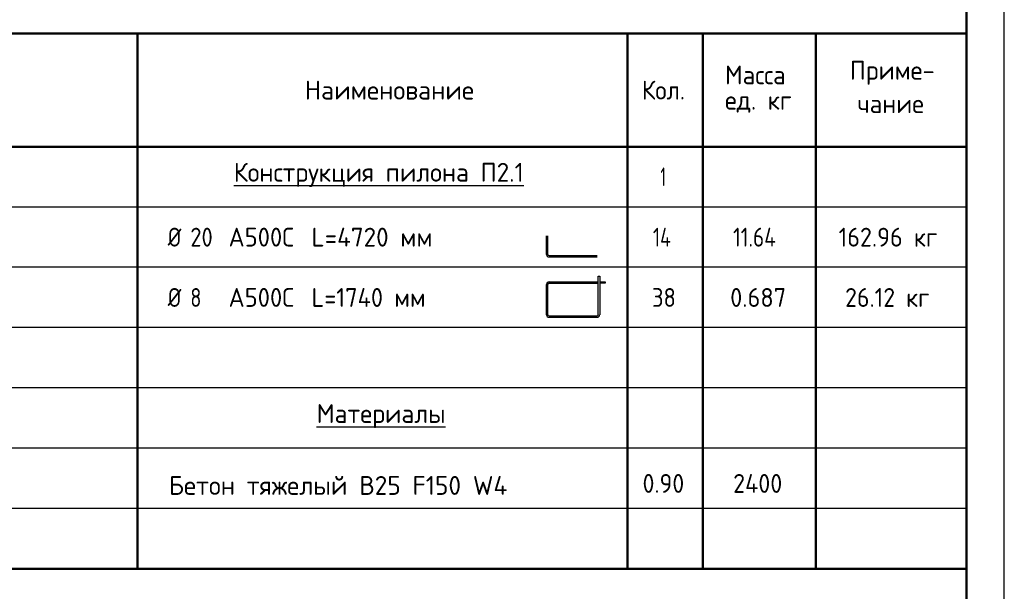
# Model space of a CAD drawing. Header units: millimetres. Extents: x 0 to 50400, y 0 to 35652.
# Tile 9 of 10: x 34722 to 50400, y 17371 to 26469. Entities that reach past the tile are written whole.
import ezdxf

# ---------------------------------------------------------------- set-up
doc = ezdxf.new("R2010")
doc.units = ezdxf.units.MM
doc.layers.add('Standard', color=7, linetype='Continuous', lineweight=25)
doc.styles.add('ISOCPEUR', font='txt')

msp = doc.modelspace()

# ---------------------------------------------------------------- linework, layer by layer
at = {"layer": 'Standard', "color": 7, "linetype": 'Continuous', "lineweight": 35, "transparency": 33554687}
for p, q in [((49800, 33120), (49800, 24600)), ((49800, 32640), (49800, 24120))]:
    msp.add_line(p, q, dxfattribs=at)
at = {"layer": 'Standard', "color": 7, "linetype": 'Continuous', "lineweight": 50, "transparency": 33554687}
for p, q in [((49800, 26248), (27600, 26248)), ((36600, 26248), (36600, 24448)), ((44400, 26248), (44400, 24448)), ((45600, 26248), (45600, 24448)), ((47400, 26248), (47400, 24448)), ((49800, 26248), (49800, 24448)), ((49800, 24448), (27600, 24448)), ((36600, 24448), (36600, 17728)), ((44400, 24448), (44400, 17728)), ((45600, 24448), (45600, 17728)), ((47400, 24448), (47400, 17728)), ((49800, 17728), (27600, 17728))]:
    msp.add_line(p, q, dxfattribs=at)
at = {"layer": 'Standard', "color": 7, "linetype": 'Continuous', "lineweight": -3, "transparency": 33554687}
for p, q in [((49800, 23488), (27600, 23488)), ((43112, 22733), (43112, 23027)), ((43133, 22733), (43133, 23027)), ((43151, 22715), (43917, 22715)), ((43151, 22693), (43917, 22693)), ((49800, 22528), (27600, 22528)), ((43151, 22296), (43935, 22296)), ((43151, 22274), (43935, 22274)), ((43112, 21773), (43112, 22256)), ((43133, 21773), (43133, 22256)), ((43151, 21755), (43917, 21755)), ((43151, 21733), (43917, 21733)), ((49800, 21568), (27600, 21568)), ((49800, 20608), (27600, 20608)), ((49800, 19648), (27600, 19648)), ((49800, 18688), (27600, 18688))]:
    msp.add_line(p, q, dxfattribs=at)
at = {"layer": 'Standard', "color": 7, "linetype": 'Continuous', "lineweight": 25, "transparency": 33554687}
msp.add_lwpolyline([(0, 0), (50400, 0), (50400, 35640), (0, 35640), (0, 0)], close=True, dxfattribs=at)
at = {"layer": 'Standard', "color": 220, "linetype": 'Continuous', "lineweight": 13, "transparency": 33554687}
for points in [[(50400, 35640), (0, 35640), (0, 0), (50400, 0), (50400, 35640)], [(2400, 0), (50400, 0), (50400, 35040), (2400, 35040), (2400, 0)]]:
    msp.add_lwpolyline(points, dxfattribs=at)
at = {"layer": 'Standard', "color": 7, "linetype": 'Continuous', "lineweight": 50, "transparency": 33554687}
msp.add_lwpolyline([(2400, 35040), (49800, 35040), (49800, 600), (2400, 600), (2400, 35040)], close=True, dxfattribs=at)
at = {"layer": 'Standard', "color": 7, "linetype": 'Continuous', "lineweight": -3, "transparency": 33554687}
for points in [[(43935, 21773), (43935, 22386), (43957, 22386), (43957, 21773)], [(43957, 22296), (44047, 22296), (44047, 22274), (43957, 22274)]]:
    msp.add_lwpolyline(points, dxfattribs=at)
for centre, radius, start, end in [((43151, 22733), 39.6, 180, 270), ((43151, 22733), 18, 180, 270), ((43151, 22256), 39.6, 90, 180), ((43151, 22256), 18, 90, 180), ((43151, 21773), 39.6, 180, 270), ((43151, 21773), 18, 180, 270), ((43917, 21773), 18, 270, 0), ((43917, 21773), 39.6, 270, 0)]:
    msp.add_arc(centre, radius, start, end, dxfattribs=at)

# ---------------------------------------------------------------- texts
at = {"layer": 'Standard', "color": 7, "linetype": 'Continuous', "lineweight": 25, "transparency": 33554687, "char_height": 300, "attachment_point": 7, "style": 'ISOCPEUR'}
for s, insert, width in [('\\W0.95;Масса', (45953, 25440), 1252.12), ('\\W0.96;Приме-', (47940, 25433), 1462.49), ('\\W0.98;Наименование', (39261, 25198), 2784.79), ('\\W0.93;Кол.', (44629, 25198), 888.24), ('\\W0.95;ед. кг', (45953, 24990), 1251.49), ('\\W0.95;чание', (48060, 24983), 1221.23), ('\\W0.97;{\\LКонструкция пилона П2.1}', (38130, 23809), 4883.6), ('\\W0.56;1', (44925, 23818), 233.33), ('\\W0.83;Ø', (37080, 22858), 425.01), ('\\W0.87;20', (37439, 22858), 550.82), ('\\W0.95;А500С', (38048, 22858), 1251.49), ('\\W0.97;L=4720 мм', (39369, 22858), 2094.33), ('\\W0.76;14', (44805, 22858), 504.57), ('\\W0.82;11.64', (46080, 22858), 963.09), ('\\W0.93;162.96 кг', (47760, 22858), 1818.86), ('\\W0.83;Ø', (37080, 21898), 425.01), ('\\W0.78;8', (37439, 21898), 326.4), ('\\W0.95;А500С', (38048, 21898), 1251.49), ('\\W0.94;L=1740 мм', (39369, 21898), 2030.02), ('\\W0.87;38', (44790, 21898), 550.82), ('\\W0.94;0.687', (46035, 21898), 1070.02), ('\\W0.92;26.12 кг', (47865, 21898), 1607.7), ('\\W0.97;{\\LМатериалы}', (39450, 19969), 2244.64), ('\\W0.98;Бетон тяжелый В25 F150 W4', (37097, 18906), 5634.11), ('\\W0.92;0.90', (44640, 18938), 857.74), ('\\W0.93;2400', (46082, 18938), 1009.61)]:
    msp.add_mtext(s, dxfattribs=dict(at, insert=insert, width=width))

doc.saveas('drawing.dxf')
